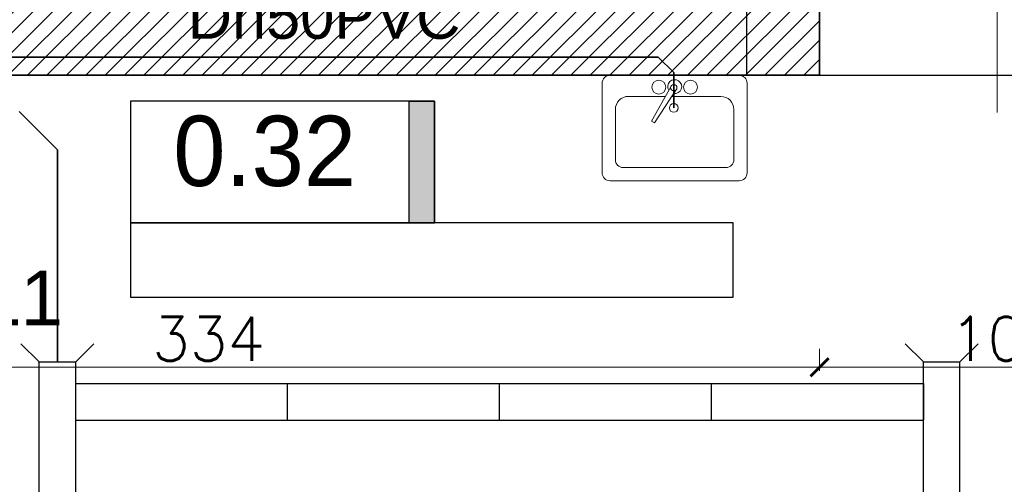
# Model space of a CAD drawing. Header units: millimetres. Extents: x -740 to 33545, y 5178 to 22494.
# Tile 96 of 250: x 9048 to 9317, y 10683 to 10810. Entities that reach past the tile are written whole.
import ezdxf
from ezdxf.lldxf.tags import DXFTag

# ---------------------------------------------------------------- set-up
doc = ezdxf.new("R2010")
doc.units = ezdxf.units.MM
doc.header["$MEASUREMENT"] = 0
doc.layers.get('Defpoints').update_dxf_attribs({"color": 252})
doc.layers.add('_I_EKO_PODKLAD 3', color=252, linetype='Continuous')
doc.layers.add('tabelki opis', color=252, linetype='Continuous')
for name, color, linetype, lineweight in [('_IS_EKO_KS_opis', 7, 'Continuous', 15), ('_IS_EKO_KS_Opis_piony', 7, 'Continuous', 15), ('_IS_EKO_KS_prow_w_bruzdach', 16, 'Continuous', 35), ('_IS_EKO_KS_prow_w_posadzce', 34, 'Continuous', 35), ('A_istniejÄ…ce Ĺ›ciany', 252, 'Continuous', 35), ('A_l.przerywana', 252, 'ICAD_ISO03W100', 9), ('A_opisy', 252, 'Continuous', 15), ('A_wyposaĹĽenie', 252, 'Continuous', 9), ('CIENKA', 252, 'Continuous', 13), ('l.wypeĹ‚nien', 252, 'Continuous', 5), ('wymiarowanie', 252, 'Continuous', 9)]:
    doc.layers.add(name, color=color, linetype=linetype, lineweight=lineweight)
doc.styles.add('Arial_1', font='arial.ttf')
doc.styles.add('styl2', font='simplex.shx')
doc.styles.add('TEKST WYMIAROWY', font='romans.shx', dxfattribs={"width": 0.6})
tags = doc.linetypes.add('ICAD_ISO03W100', pattern=[30, 12, -18]).pattern_tags.tags
tags[6:7] = [DXFTag(74, 4), DXFTag(75, 0), DXFTag(340, '0'), DXFTag(46, 1.0), DXFTag(50, 0.0), DXFTag(44, 0.0), DXFTag(45, 0.0)]
tags[4:5] = [DXFTag(74, 4), DXFTag(75, 0), DXFTag(340, '0'), DXFTag(46, 1.0), DXFTag(50, 0.0), DXFTag(44, 0.0), DXFTag(45, 0.0)]
doc.dimstyles.new('Skala 1-50', dxfattribs={"dimtxt": 12, "dimasz": 5, "dimexe": 1, "dimexo": 1, "dimgap": 1.5, "dimtad": 1, "dimdec": 1, "dimrnd": 0.5, "dimtxsty": 'styl2', "dimblk": 'ARCHTICK', "dimcen": 5, "dimadec": 0, "dimazin": 0, "dimtfac": 1, "dimtdec": 1, "dimtmove": 1, "dimatfit": 3, "dimldrblk": 'ARCHTICK', "dimfxl": 0, "dimlwd": -1, "dimlwe": -1, "dimarcsym": 0})

# ---------------------------------------------------------------- blocks, each defined once
blk = doc.blocks.new('dgttrre')
at = {"layer": '_I_EKO_PODKLAD 3', "linetype": 'Continuous', "lineweight": 9}
for p, q in [((11317.18, 2848.41), (11352.46, 2848.41)), ((11315.02, 2821.77), (11315.02, 2846.25)), ((11320.78, 2844.81), (11348.86, 2844.81)), ((11354.62, 2821.77), (11354.62, 2846.25)), ((11318.62, 2828.97), (11318.62, 2842.65)), ((11351.02, 2828.97), (11351.02, 2842.65)), ((11334.48, 2823.66), (11340.34, 2832.56)), ((11335.88, 2822.79), (11341.15, 2832.14)), ((11340.34, 2832.56), (11341.15, 2832.14)), ((11322.22, 2825.37), (11335.61, 2825.37)), ((11337.33, 2825.37), (11347.42, 2825.37)), ((11317.18, 2819.61), (11352.46, 2819.61))]:
    blk.add_line(p, q, dxfattribs=at)
for centre, radius in [((11335.04, 2828.5), 1.22), ((11330.48, 2822.84), 1.9), ((11335.04, 2822.99), 0.867), ((11339.12, 2822.84), 1.9)]:
    blk.add_circle(centre, radius, dxfattribs=at)
for centre, radius, start, end in [((11317.18, 2846.25), 2.16, 90, 180), ((11352.46, 2846.25), 2.16, 0, 90), ((11320.78, 2842.65), 2.16, 90, 180), ((11348.86, 2842.65), 2.16, 0, 90), ((11322.22, 2828.97), 3.6, 180, 270), ((11347.42, 2828.97), 3.6, 270, 0), ((11334.78, 2822.69), 1.9, 80.9336, 32.0064), ((11317.18, 2821.77), 2.16, 180, 270), ((11352.46, 2821.77), 2.16, 270, 0)]:
    blk.add_arc(centre, radius, start, end, dxfattribs=at)
blk = doc.blocks.new('dghjjkkl')
at = {"layer": 'CIENKA', "color": 8}
blk.add_blockref('dgttrre', (0, 0), dxfattribs=at)
blk = doc.blocks.new('_ArchTick')
at = {"color": 0, "linetype": 'ByBlock', "const_width": 0.15}
blk.add_lwpolyline([(-0.5, -0.5), (0.5, 0.5)], dxfattribs=at)
blk = doc.blocks.new('*D2551')
at = {"layer": 'Defpoints', "color": 0}
for p in [(8932.19, 10737.08), (9266.19, 10737.08), (9266.19, 10714.75)]:
    blk.add_point(p, dxfattribs=at)
at = {"layer": 'wymiarowanie', "color": 0}
for p, q in [((8932.19, 10719.75), (8932.19, 10713.75)), ((9266.19, 10719.75), (9266.19, 10713.75)), ((8932.19, 10714.75), (9266.19, 10714.75))]:
    blk.add_line(p, q, dxfattribs=at)
at = {"layer": 'wymiarowanie', "color": 0, "xscale": 5, "yscale": 5, "zscale": 5, "rotation": 180}
blk.add_blockref('_ArchTick', (8932.19, 10714.75), dxfattribs=at)
at = {"layer": 'wymiarowanie', "color": 0, "xscale": 5, "yscale": 5, "zscale": 5}
blk.add_blockref('_ArchTick', (9266.19, 10714.75), dxfattribs=at)
at = {"layer": 'wymiarowanie', "color": 0, "insert": (9099.19, 10722.55), "char_height": 12, "attachment_point": 5, "style": 'styl2'}
blk.add_mtext('334', dxfattribs=at)
blk = doc.blocks.new('*D2552')
at = {"layer": 'Defpoints', "color": 0}
for p in [(9266.19, 10737.08), (9368.19, 10737.08), (9368.19, 10714.75)]:
    blk.add_point(p, dxfattribs=at)
at = {"layer": 'wymiarowanie', "color": 0}
for p, q in [((9266.19, 10719.75), (9266.19, 10713.75)), ((9368.19, 10719.75), (9368.19, 10713.75)), ((9266.19, 10714.75), (9368.19, 10714.75))]:
    blk.add_line(p, q, dxfattribs=at)
at = {"layer": 'wymiarowanie', "color": 0, "xscale": 5, "yscale": 5, "zscale": 5, "rotation": 180}
blk.add_blockref('_ArchTick', (9266.19, 10714.75), dxfattribs=at)
at = {"layer": 'wymiarowanie', "color": 0, "xscale": 5, "yscale": 5, "zscale": 5}
blk.add_blockref('_ArchTick', (9368.19, 10714.75), dxfattribs=at)
at = {"layer": 'wymiarowanie', "color": 0, "insert": (9317.19, 10722.55), "char_height": 12, "attachment_point": 5, "style": 'styl2'}
blk.add_mtext('102', dxfattribs=at)

msp = doc.modelspace()

# ---------------------------------------------------------------- hatches: boundary and pattern name
at = {"layer": 'l.wypeĹ‚nien'}
h = msp.add_hatch(dxfattribs=at)
h.set_pattern_fill('ANSI31', color=256, scale=30, style=0)
edge = h.paths.add_edge_path()
edge.add_line((8932.19, 10920.7), (8932.19, 10978.67))
edge.add_line((8932.19, 10978.67), (8932.19, 11023.17))
edge.add_line((8932.19, 11023.17), (8932.19, 11086.55))
edge.add_line((8932.19, 11086.55), (8932.19, 11090.05))
edge.add_line((8932.19, 11090.05), (8887.19, 11090.05))
edge.add_line((8887.19, 11090.05), (8887.19, 10920.7))
edge.add_line((8887.19, 10920.7), (8932.19, 10920.7))
h.paths.add_polyline_path([(9644.52, 11095.63), (9645.19, 11095.63), (9645.19, 11322.32), (9879.19, 11322.32), (9879.19, 11234.32), (9924.19, 11234.32), (9924.19, 11368.7), (9592.09, 11368.7), (9506.19, 11368.7), (9506.19, 11323.52), (9604.19, 11323.52), (9604.19, 11095.63)])
h.paths.add_polyline_path([(8887.19, 10686.04), (8932.19, 10686.04), (8932.19, 10794.52), (9246.19, 10794.52), (9246.19, 10833.52), (9259.19, 10833.52), (9259.19, 10907.02), (9235.19, 10907.02), (9235.19, 10833.52), (8932.19, 10833.52), (8932.19, 10920.7), (8887.19, 10920.7)])
h.paths.add_polyline_path([(8975.77, 11323.52), (9235.19, 11323.52), (9259.19, 11323.52), (9360.94, 11323.52), (9360.94, 11368.7), (8975.77, 11368.7)])
h.paths.add_polyline_path([(8887.19, 11368.7), (8887.19, 11236.3), (8907.93, 11236.3), (8932.19, 11236.3), (8932.19, 11323.52), (8975.77, 11323.52), (8975.77, 11368.7)])
h.paths.add_polyline_path([(9604.19, 11095.63), (9644.52, 11095.63), (9644.52, 11090.06), (9645.19, 11090.06), (9645.19, 11005.43), (9612.19, 11005.43), (9612.19, 11018.43), (9604.19, 11018.43)])
h.paths.add_polyline_path([(9924.19, 11095.63), (9924.19, 11158.89), (9879.19, 11158.89), (9879.19, 11095.63)])
h.paths.add_polyline_path([(9246.19, 10833.52), (9246.19, 10794.52), (9266.19, 10794.52), (9266.19, 10833.52)])
h.paths.add_polyline_path([(9879.19, 11078.49), (9924.19, 11078.59), (9924.19, 11095.63), (9879.19, 11095.63)])
h.paths.add_polyline_path([(9259.19, 10907.02), (9259.19, 10927.02), (9250.18, 10927.02), (9235.19, 10927.02), (9235.19, 10907.02)])
h.paths.add_polyline_path([(9235.19, 11072.32), (9235.19, 11052.32), (9259.19, 11052.32), (9259.19, 11072.32)])
h.paths.add_polyline_path([(9235.19, 11029.02), (9250.18, 11029.02), (9259.19, 11029.02), (9259.19, 11035.15), (9259.19, 11049.02), (9235.19, 11049.02)])
h.paths.add_polyline_path([(9235.19, 11323.52), (9235.19, 11303.52), (9259.19, 11303.52), (9259.19, 11323.52)])
h.paths.add_polyline_path([(9235.19, 11186.92), (9259.19, 11186.92), (9259.19, 11186.92), (9259.19, 11191.52), (9259.19, 11199.52), (9259.19, 11199.52), (9235.19, 11199.52), (9235.19, 11191.52)])
h.paths.add_polyline_path([(9235.19, 11174.32), (9247.19, 11174.32), (9259.19, 11174.32), (9259.19, 11174.32), (9259.19, 11186.92), (9259.19, 11186.92), (9235.19, 11186.92), (9235.19, 11174.32)])
h.paths.add_polyline_path([(9259.19, 11049.02), (9259.19, 11051.92), (9259.19, 11052.32), (9235.19, 11052.32), (9235.19, 11049.02), (9259.19, 11049.02)])
at = {"layer": 'tabelki opis'}
msp.add_hatch(color=256, dxfattribs=at).paths.add_polyline_path([(9160.99, 10754.17), (9160.99, 10787.44), (9154.03, 10787.44), (9154.03, 10754.17)])

# ---------------------------------------------------------------- linework, layer by layer
at = {"linetype": 'ByBlock', "ltscale": 0.03}
for p, q in [((9052.9, 10716.22), (9047.94, 10721.19)), ((9062.9, 10716.22), (9067.87, 10721.19)), ((9294.55, 10716.22), (9289.58, 10721.19)), ((9304.55, 10716.22), (9309.51, 10721.19)), ((9052.9, 10716.22), (9062.9, 10716.22)), ((9052.9, 10416.22), (9052.9, 10716.22)), ((9062.9, 10416.22), (9062.9, 10716.22)), ((9294.55, 10716.22), (9304.55, 10716.22)), ((9294.55, 10416.22), (9294.55, 10716.22)), ((9304.55, 10416.22), (9304.55, 10716.22)), ((9062.9, 10710.27), (9294.55, 10710.27)), ((9120.81, 10700.27), (9120.81, 10710.27)), ((9178.73, 10700.27), (9178.73, 10710.27)), ((9236.64, 10700.27), (9236.64, 10710.27)), ((9294.55, 10710.27), (9294.55, 10700.27)), ((9062.9, 10700.27), (9294.55, 10700.27))]:
    msp.add_line(p, q, dxfattribs=at)
at = {"layer": '_IS_EKO_KS_prow_w_bruzdach'}
for p, q in [((8940.89, 10799.52), (9222.1, 10799.52)), ((9226.35, 10795.28), (9222.1, 10799.52)), ((9226.35, 10785.63), (9226.35, 10795.28))]:
    msp.add_line(p, q, dxfattribs=at)
at = {"layer": '_IS_EKO_KS_prow_w_posadzce', "ltscale": 0.5}
for p, q in [((9057.9, 10774.18), (9047.4, 10784.68)), ((9057.9, 10716.22), (9057.9, 10774.18))]:
    msp.add_line(p, q, dxfattribs=at)
at = {"layer": 'A_istniejÄ…ce Ĺ›ciany'}
for points in [[(9266.19, 10833.52), (9266.19, 10794.52)], [(8932.19, 10794.52), (9266.19, 10794.52)]]:
    msp.add_lwpolyline(points, dxfattribs=at)
at = {"layer": 'A_l.przerywana', "lineweight": 30, "ltscale": 0.3}
msp.add_lwpolyline([(9246.19, 10794.52), (9388.19, 10794.52), (9388.19, 10833.52), (9246.19, 10833.52)], close=True, dxfattribs=at)
at = {"layer": 'A_opisy'}
msp.add_line((9314.73, 10784.32), (9314.73, 10839.32), dxfattribs=at)
at = {"layer": 'tabelki opis'}
for points in [[(9160.99, 10787.44), (9077.83, 10787.44), (9077.83, 10754.17), (9160.99, 10754.17), (9160.99, 10787.44)], [(9077.83, 10733.9), (9242.57, 10733.9), (9242.57, 10754.17), (9077.83, 10754.17), (9077.83, 10733.9)]]:
    msp.add_lwpolyline(points, dxfattribs=at)
msp.add_lwpolyline([(9160.99, 10754.17), (9154.03, 10754.17), (9154.03, 10787.44), (9160.99, 10787.44)], close=True, dxfattribs=at)

# ---------------------------------------------------------------- block references
at = {"layer": 'A_wyposaĹĽenie', "rotation": 180}
msp.add_blockref('dghjjkkl', (20561.39, 13614.13), dxfattribs=at)

# ---------------------------------------------------------------- texts
at = {"layer": '_IS_EKO_KS_opis', "style": 'Arial_1'}
msp.add_text('Dn50PVC', height=12, dxfattribs=at).set_placement((9093.5, 10804.51))
at = {"layer": '_IS_EKO_KS_Opis_piony', "insert": (9036.13, 10741.18), "char_height": 15, "width": 90.8909, "attachment_point": 1, "style": 'TEKST WYMIAROWY'}
msp.add_mtext('\\fArial|b0|i0|c0|p0;\\W1;L1', dxfattribs=at)
at = {"layer": 'tabelki opis', "insert": (9089.56, 10783.48), "char_height": 19.2, "width": 56.7, "attachment_point": 1}
msp.add_mtext('{\\fCentury Gothic|b0|i0|c238|p34;0.32}', dxfattribs=at)
at = {"layer": 'wymiarowanie', "char_height": 12, "width": 621.5287, "attachment_point": 1}
for s, insert in [('\\pi621.52874;{\\fCentury Gothic|b0|i0|c238|p34;}\\P{\\fCentury Gothic|b0|i0|c238|p34;Daszek szklany systemowy o wym. 200 x 120 cm wykonany ze szkła }{\\fCentury Gothic|b0|i0|c238|p34;bezpiecznego 6.6.3 ESG/VSG}\\P{\\fCentury Gothic|b0|i0|c238|p34;mocowany na wspornikach w konstrukcji stalowej }\\P{\\fCentury Gothic|b0|i0|c238|p34;ocynkowancy i malowanych proszkowo w kolorze RAL 7016}', (2065.54, 10895.53)), ('\\pi202.60874;{\\fCentury Gothic|b0|i0|c238|p34;Pokrycie dachowe projektowana blachodachówka}\\P\\pi470.78474;{\\fCentury Gothic|b0|i0|c238|p34;w kolorze RAL 7016}', (5416.61, 10685.24))]:
    msp.add_mtext(s, dxfattribs=dict(at, insert=insert))

# ---------------------------------------------------------------- dimensions: what is measured, and where the dimension line sits
at = {"layer": 'wymiarowanie'}
for base, p1, p2, picture, middle in [((9266.19, 10714.75), (8932.19, 10737.08), (9266.19, 10737.08), '*D2551', (9099.19, 10722.55)), ((9368.19, 10714.75), (9266.19, 10737.08), (9368.19, 10737.08), '*D2552', (9317.19, 10722.55))]:
    dim = msp.add_linear_dim(base=base, p1=p1, p2=p2, dimstyle='Skala 1-50', dxfattribs=at)
    dim.commit()
    dim.dimension.update_dxf_attribs({"geometry": picture, "text_midpoint": middle})

doc.saveas('drawing.dxf')
